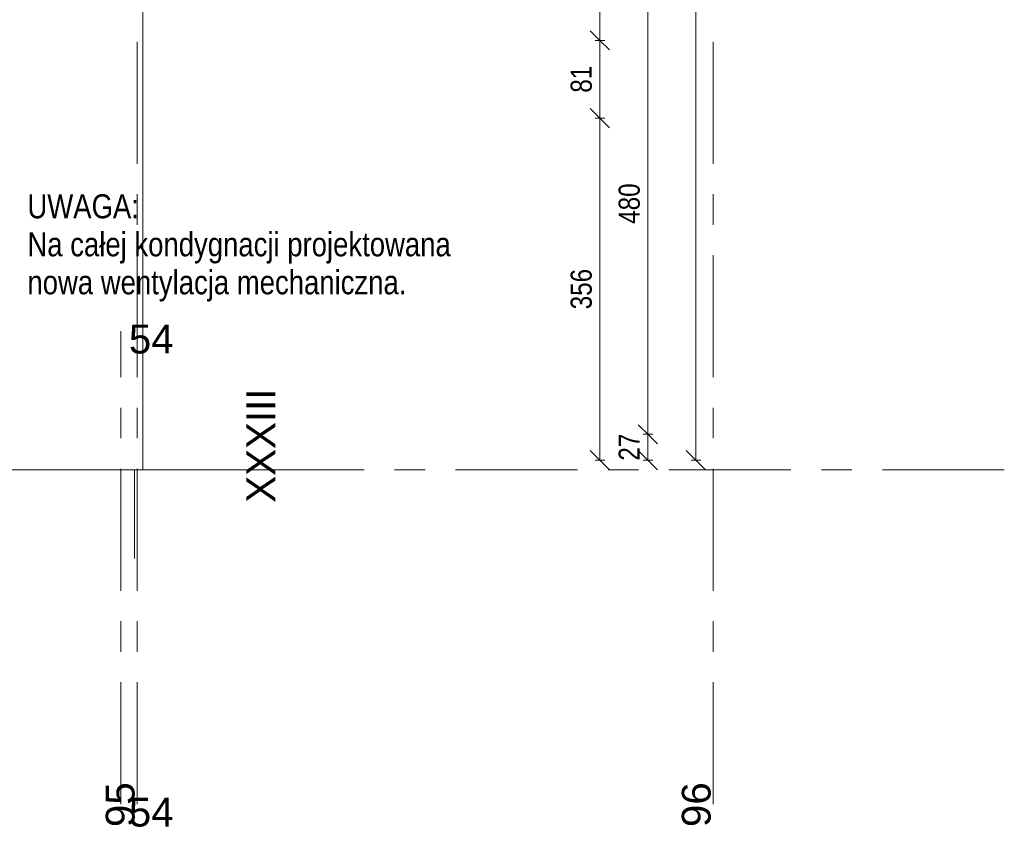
# Model space of a CAD drawing. Header units: centimetres. Extents: x -1737 to 22393, y -8842 to 3838.
# Tile 120 of 174: x 1395 to 2420, y -1 to 840. Entities that reach past the tile are written whole.
import ezdxf

# ---------------------------------------------------------------- set-up
doc = ezdxf.new("R2010")
doc.units = ezdxf.units.CM
doc.linetypes.add('Oś', pattern=[222.25, 127, -31.75, 31.75, -31.75])
for name, color, linetype, lineweight in [('A-ANNO-DIMS', 211, 'Continuous', 13), ('A-ANNO-DIMS-100', 211, 'Continuous', 13), ('A-FLOR', 192, 'Continuous', 13), ('G-ANNO-TEXT', 231, 'Continuous', 13), ('S-GRID', 1, 'Continuous', 13), ('S-GRID-IDEN', 1, 'Continuous', 13)]:
    doc.layers.add(name, color=color, linetype=linetype, lineweight=lineweight)
doc.styles.add('Arial Narrow_1', font='ARIALN.TTF', dxfattribs={"height": 22})
doc.styles.add('Arial Narrow_3', font='ARIALN.TTF', dxfattribs={"height": 25})
doc.styles.add('Arial_4', font='arial.ttf', dxfattribs={"height": 30})
doc.dimstyles.new('Diagonal_1_100__0_1_', dxfattribs={"dimscale": 30.48, "dimtxt": 22.515481, "dimasz": 0.656168, "dimexe": 0.164042, "dimexo": 0.0625, "dimgap": 0.065617, "dimtad": 1, "dimdec": 1, "dimrnd": 0.1, "dimdsep": 46, "dimtxsty": 'Arial Narrow_1', "dimblk1": 'OBLIQUE', "dimblk2": 'OBLIQUE', "dimsah": 1, "dimcen": 0.09, "dimazin": 0, "dimtfac": 1, "dimtdec": 4, "dimtix": 1, "dimtmove": 0, "dimatfit": 3, "dimfxl": 0, "dimtvp": 1, "dimtolj": 1, "dimtzin": 0, "dimarcsym": 0})

# ---------------------------------------------------------------- blocks, each defined once
blk = doc.blocks.new('Pawilon J_rvt-1-3_piętro I __3_90 m_ - stan projektowany')
at = {"layer": 'A-FLOR', "color": 253, "lineweight": 9}
for p, q in [((1523.4, 941.3), (1523.4, 371.3)), ((1523.4, 371.3), (1514.4, 371.3)), ((1514.4, 371.3), (1514.4, 279))]:
    blk.add_line(p, q, dxfattribs=at)
at = {"layer": 'S-GRID', "linetype": 'Oś'}
for p, q in [((1517.4, 23.2), (1517.4, 1147.1)), ((2117.4, 23.2), (2117.4, 1147.1)), ((2420.5, 371.3), (1302.4, 371.3))]:
    blk.add_line(p, q, dxfattribs=at)
at = {"layer": 'S-GRID-IDEN', "char_height": 30, "width": 48.3, "attachment_point": 5, "rotation": 90, "line_spacing_factor": 0.936439, "style": 'Arial_4'}
for s, insert in [('\\pt126.9999,254.0001,381,507.9999,635.0001,762,888.9999,1016.0001,1143,1269.9999,1397.0001,1524,1650.9999,1778.0001,1905,2031.9999,2159.0001,2286,2412.9999,2540.0001,2667,2793.9999,2921.0001,3048,3174.9999,3302.0001,3429,3555.9999,3683.0001,3810,3936.9999,4064.0001;95', (1499.8, 22.8)), ('\\pt126.9999,254.0001,381,507.9999,635.0001,762,888.9999,1016.0001,1143,1269.9999,1397.0001,1524,1650.9999,1778.0001,1905,2031.9999,2159.0001,2286,2412.9999,2540.0001,2667,2793.9999,2921.0001,3048,3174.9999,3302.0001,3429,3555.9999,3683.0001,3810,3936.9999,4064.0001;96', (2099.8, 22.8))]:
    blk.add_mtext(s, dxfattribs=dict(at, insert=insert))
blk = doc.blocks.new('Pawilon F_rvt-1-3_piętro I __3_90 m_ - stan projektowany')
at = {"layer": 'S-GRID', "linetype": 'Oś'}
for p, q in [((253.4, 515.6), (253.4, 23.2)), ((600.4, 23.2), (600.4, 515.6)), ((900.4, 23.2), (900.4, 515.6)), ((1500.4, 23.2), (1500.4, 515.6)), ((102.6, 371.3), (1638.2, 371.3))]:
    blk.add_line(p, q, dxfattribs=at)
at = {"layer": 'S-GRID-IDEN', "char_height": 30, "attachment_point": 5, "line_spacing_factor": 0.936439, "style": 'Arial_4'}
for s, insert, width in [('\\pt126.9999,254.0001,381,507.9999,635.0001,762,888.9999,1016.0001,1143,1269.9999,1397.0001,1524,1650.9999,1778.0001,1905,2031.9999,2159.0001,2286,2412.9999,2540.0001,2667,2793.9999,2921.0001,3048,3174.9999,3302.0001,3429,3555.9999,3683.0001,3810,3936.9999,4064.0001;52a', (221.1, 508.2), 72.1), ('\\pt126.9999,254.0001,381,507.9999,635.0001,762,888.9999,1016.0001,1143,1269.9999,1397.0001,1524,1650.9999,1778.0001,1905,2031.9999,2159.0001,2286,2412.9999,2540.0001,2667,2793.9999,2921.0001,3048,3174.9999,3302.0001,3429,3555.9999,3683.0001,3810,3936.9999,4064.0001;55', (632, 507.2), 48.3), ('\\pt126.9999,254.0001,381,507.9999,635.0001,762,888.9999,1016.0001,1143,1269.9999,1397.0001,1524,1650.9999,1778.0001,1905,2031.9999,2159.0001,2286,2412.9999,2540.0001,2667,2793.9999,2921.0001,3048,3174.9999,3302.0001,3429,3555.9999,3683.0001,3810,3936.9999,4064.0001;53', (932, 507.2), 48.3), ('\\pt126.9999,254.0001,381,507.9999,635.0001,762,888.9999,1016.0001,1143,1269.9999,1397.0001,1524,1650.9999,1778.0001,1905,2031.9999,2159.0001,2286,2412.9999,2540.0001,2667,2793.9999,2921.0001,3048,3174.9999,3302.0001,3429,3555.9999,3683.0001,3810,3936.9999,4064.0001;54', (1532, 507.2), 48.3), ('\\pt126.9999,254.0001,381,507.9999,635.0001,762,888.9999,1016.0001,1143,1269.9999,1397.0001,1524,1650.9999,1778.0001,1905,2031.9999,2159.0001,2286,2412.9999,2540.0001,2667,2793.9999,2921.0001,3048,3174.9999,3302.0001,3429,3555.9999,3683.0001,3810,3936.9999,4064.0001;52a', (221.1, 15.7), 72.1), ('\\pt126.9999,254.0001,381,507.9999,635.0001,762,888.9999,1016.0001,1143,1269.9999,1397.0001,1524,1650.9999,1778.0001,1905,2031.9999,2159.0001,2286,2412.9999,2540.0001,2667,2793.9999,2921.0001,3048,3174.9999,3302.0001,3429,3555.9999,3683.0001,3810,3936.9999,4064.0001;55', (632, 14.8), 48.3), ('\\pt126.9999,254.0001,381,507.9999,635.0001,762,888.9999,1016.0001,1143,1269.9999,1397.0001,1524,1650.9999,1778.0001,1905,2031.9999,2159.0001,2286,2412.9999,2540.0001,2667,2793.9999,2921.0001,3048,3174.9999,3302.0001,3429,3555.9999,3683.0001,3810,3936.9999,4064.0001;53', (932, 14.8), 48.3), ('\\pt126.9999,254.0001,381,507.9999,635.0001,762,888.9999,1016.0001,1143,1269.9999,1397.0001,1524,1650.9999,1778.0001,1905,2031.9999,2159.0001,2286,2412.9999,2540.0001,2667,2793.9999,2921.0001,3048,3174.9999,3302.0001,3429,3555.9999,3683.0001,3810,3936.9999,4064.0001;54', (1532, 14.8), 48.3)]:
    blk.add_mtext(s, dxfattribs=dict(at, insert=insert, width=width))
at = {"layer": 'S-GRID-IDEN', "char_height": 30, "width": 117.8, "attachment_point": 5, "rotation": 90, "line_spacing_factor": 0.936439, "style": 'Arial_4'}
for insert in [(110.5, 396.5), (1646.1, 396.5)]:
    blk.add_mtext('\\pt126.9999,254.0001,381,507.9999,635.0001,762,888.9999,1016.0001,1143,1269.9999,1397.0001,1524,1650.9999,1778.0001,1905,2031.9999,2159.0001,2286,2412.9999,2540.0001,2667,2793.9999,2921.0001,3048,3174.9999,3302.0001,3429,3555.9999,3683.0001,3810,3936.9999,4064.0001;XXXIII', dxfattribs=dict(at, insert=insert))
blk = doc.blocks.new('DIMBLOCK21-3_piętro I __3_90 m_ - stan projektowany')
at = {"layer": 'A-ANNO-DIMS-100', "transparency": 16777216}
for p, q in [((2049.3, 408.3), (2039.3, 418.3)), ((2044.3, 408.3), (2054.3, 408.3)), ((2049.3, 408.3), (2044.3, 408.3)), ((2049.3, 381.3), (2049.3, 408.3)), ((2049.3, 408.3), (2059.3, 398.3)), ((2049.3, 381.3), (2039.3, 391.3)), ((2044.3, 381.3), (2054.3, 381.3)), ((2049.3, 381.3), (2044.3, 381.3)), ((2049.3, 381.3), (2059.3, 371.3))]:
    blk.add_line(p, q, dxfattribs=at)
at = {"layer": 'A-ANNO-DIMS-100', "color": 0, "transparency": 16777216, "insert": (2018.8, 380.9), "char_height": 22, "width": 33.452, "attachment_point": 1, "rotation": 90, "line_spacing_factor": 0.974696, "style": 'Arial Narrow_1'}
blk.add_mtext('27', dxfattribs=at)
blk = doc.blocks.new('_Oblique')
at = {"color": 0, "linetype": 'ByBlock', "lineweight": -2}
blk.add_line((-0.5, -0.5), (0.5, 0.5), dxfattribs=at)
blk = doc.blocks.new('DIMBLOCK22-3_piętro I __3_90 m_ - stan projektowany')
at = {"layer": 'A-ANNO-DIMS-100', "transparency": 16777216}
for p, q in [((2049.3, 888.3), (2039.3, 898.3)), ((2044.3, 888.3), (2054.3, 888.3)), ((2049.3, 888.3), (2044.3, 888.3)), ((2049.3, 408.3), (2049.3, 888.3)), ((2049.3, 888.3), (2059.3, 878.3)), ((2049.3, 408.3), (2039.3, 418.3)), ((2044.3, 408.3), (2054.3, 408.3)), ((2049.3, 408.3), (2044.3, 408.3)), ((2049.3, 408.3), (2059.3, 398.3))]:
    blk.add_line(p, q, dxfattribs=at)
at = {"layer": 'A-ANNO-DIMS-100', "color": 0, "transparency": 16777216, "insert": (2018.8, 627.4), "char_height": 22, "width": 50.177, "attachment_point": 1, "rotation": 90, "line_spacing_factor": 0.974696, "style": 'Arial Narrow_1'}
blk.add_mtext('480', dxfattribs=at)
blk = doc.blocks.new('DIMBLOCK32-3_piętro I __3_90 m_ - stan projektowany')
at = {"layer": 'A-ANNO-DIMS-100', "transparency": 16777216}
for p, q in [((2099.3, 2335.3), (2089.3, 2345.3)), ((2094.3, 2335.3), (2104.3, 2335.3)), ((2099.3, 2335.3), (2094.3, 2335.3)), ((2099.3, 2335.3), (2099.3, 381.3)), ((2099.3, 2335.3), (2109.3, 2325.3)), ((2099.3, 381.3), (2089.3, 391.3)), ((2094.3, 381.3), (2104.3, 381.3)), ((2099.3, 381.3), (2094.3, 381.3)), ((2099.3, 381.3), (2109.3, 371.3))]:
    blk.add_line(p, q, dxfattribs=at)
at = {"layer": 'A-ANNO-DIMS-100', "color": 0, "transparency": 16777216, "insert": (2068.8, 1330.4), "char_height": 22, "width": 66.903, "attachment_point": 1, "rotation": 90, "line_spacing_factor": 0.974696, "style": 'Arial Narrow_1'}
blk.add_mtext('1954', dxfattribs=at)
blk = doc.blocks.new('DIMBLOCK222-3_piętro I __3_90 m_ - stan projektowany')
at = {"layer": 'A-ANNO-DIMS-100', "transparency": 16777216}
for p, q in [((1999.3, 737.3), (1989.3, 747.3)), ((1994.3, 737.3), (2004.3, 737.3)), ((1999.3, 737.3), (1994.3, 737.3)), ((1999.3, 381.3), (1999.3, 737.3)), ((1999.3, 737.3), (2009.3, 727.3)), ((1999.3, 381.3), (1989.3, 391.3)), ((1994.3, 381.3), (2004.3, 381.3)), ((1999.3, 381.3), (1994.3, 381.3)), ((1999.3, 381.3), (2009.3, 371.3))]:
    blk.add_line(p, q, dxfattribs=at)
at = {"layer": 'A-ANNO-DIMS-100', "color": 0, "transparency": 16777216, "insert": (1968.8, 538.4), "char_height": 22, "width": 50.177, "attachment_point": 1, "rotation": 90, "line_spacing_factor": 0.974696, "style": 'Arial Narrow_1'}
blk.add_mtext('356', dxfattribs=at)
blk = doc.blocks.new('DIMBLOCK223-3_piętro I __3_90 m_ - stan projektowany')
at = {"layer": 'A-ANNO-DIMS-100', "transparency": 16777216}
for p, q in [((1999.3, 818.3), (1989.3, 828.3)), ((1994.3, 818.3), (2004.3, 818.3)), ((1999.3, 818.3), (1994.3, 818.3)), ((1999.3, 737.3), (1999.3, 818.3)), ((1999.3, 818.3), (2009.3, 808.3)), ((1999.3, 737.3), (1989.3, 747.3)), ((1994.3, 737.3), (2004.3, 737.3)), ((1999.3, 737.3), (1994.3, 737.3)), ((1999.3, 737.3), (2009.3, 727.3))]:
    blk.add_line(p, q, dxfattribs=at)
at = {"layer": 'A-ANNO-DIMS-100', "color": 0, "transparency": 16777216, "insert": (1968.8, 763.9), "char_height": 22, "width": 33.452, "attachment_point": 1, "rotation": 90, "line_spacing_factor": 0.974696, "style": 'Arial Narrow_1'}
blk.add_mtext('81', dxfattribs=at)
blk = doc.blocks.new('DIMBLOCK224-3_piętro I __3_90 m_ - stan projektowany')
at = {"layer": 'A-ANNO-DIMS-100', "transparency": 16777216}
for p, q in [((1999.3, 1093.8), (1989.3, 1103.8)), ((1994.3, 1093.8), (2004.3, 1093.8)), ((1999.3, 1093.8), (1994.3, 1093.8)), ((1999.3, 818.3), (1999.3, 1093.8)), ((1999.3, 1093.8), (2009.3, 1083.8)), ((1999.3, 818.3), (1989.3, 828.3)), ((1994.3, 818.3), (2004.3, 818.3)), ((1999.3, 818.3), (1994.3, 818.3)), ((1999.3, 818.3), (2009.3, 808.3))]:
    blk.add_line(p, q, dxfattribs=at)
at = {"layer": 'A-ANNO-DIMS-100', "color": 0, "transparency": 16777216, "insert": (1968.8, 924.6), "char_height": 22, "width": 75.48, "attachment_point": 1, "rotation": 90, "line_spacing_factor": 0.974696, "style": 'Arial Narrow_1'}
blk.add_mtext('275.5', dxfattribs=at)

msp = doc.modelspace()

# ---------------------------------------------------------------- block references
at = {"lineweight": 5}
for name in ['Pawilon J_rvt-1-3_piętro I __3_90 m_ - stan projektowany', 'Pawilon F_rvt-1-3_piętro I __3_90 m_ - stan projektowany']:
    msp.add_blockref(name, (0, 0), dxfattribs=at)

# ---------------------------------------------------------------- texts
at = {"layer": 'G-ANNO-TEXT', "color": 7, "insert": (1403.03, 658.11), "char_height": 25, "width": 474.3, "attachment_point": 1, "line_spacing_factor": 0.949189, "style": 'Arial Narrow_3'}
msp.add_mtext('\\pt127,254,381,508,635,762,889,1016,1143,1270,1397,1524,1651,1778,1905,2032,2159,2286,2413,2540,2667,2794,2921,3048,3175,3302,3429,3556,3683,3810,3937,4064;UWAGA:\\PNa całej kondygnacji projektowana nowa wentylacja mechaniczna.', dxfattribs=at)

# ---------------------------------------------------------------- dimensions: what is measured, and where the dimension line sits
at = {"layer": 'A-ANNO-DIMS'}
for base, p1, p2, override, picture, middle in [((2099.25, 381.33), (2094.25, 2335.33), (2094.25, 381.33), {"dimpost": '<>', "dimfxl": 1954}, 'DIMBLOCK32-3_piętro I __3_90 m_ - stan projektowany', (2086.02, 1358.33)), ((1999.25, 1093.83), (1994.25, 818.33), (1994.25, 1093.83), {"dimpost": '<>', "dimfxl": 275.5}, 'DIMBLOCK224-3_piętro I __3_90 m_ - stan projektowany', (1986.02, 956.08)), ((2049.25, 888.33), (2044.25, 408.33), (2044.25, 888.33), {"dimpost": '<>', "dimfxl": 480}, 'DIMBLOCK22-3_piętro I __3_90 m_ - stan projektowany', (2036.02, 648.33)), ((1999.25, 818.33), (1994.25, 737.33), (1994.25, 818.33), {"dimpost": '<>', "dimfxl": 81}, 'DIMBLOCK223-3_piętro I __3_90 m_ - stan projektowany', (1986.02, 777.83)), ((1999.25, 737.33), (1994.25, 381.33), (1994.25, 737.33), {"dimpost": '<>', "dimfxl": 356}, 'DIMBLOCK222-3_piętro I __3_90 m_ - stan projektowany', (1986.02, 559.33)), ((2049.25, 408.33), (2044.25, 381.33), (2044.25, 408.33), {"dimpost": '<>', "dimfxl": 27}, 'DIMBLOCK21-3_piętro I __3_90 m_ - stan projektowany', (2036.21, 394.83))]:
    dim = msp.add_linear_dim(base=base, p1=p1, p2=p2, angle=90, dimstyle='Diagonal_1_100__0_1_', override=override, dxfattribs=at)
    dim.commit()
    dim.dimension.update_dxf_attribs({"geometry": picture, "text_midpoint": middle})

doc.saveas('drawing.dxf')
